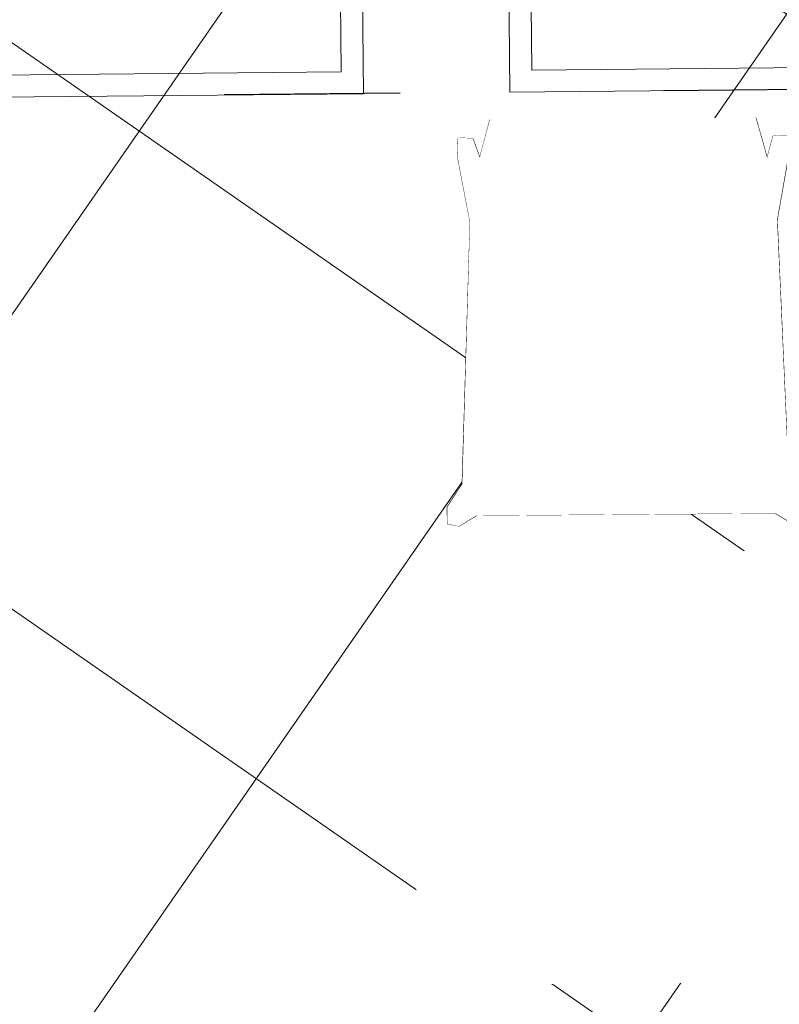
# Model space of a CAD drawing. Extents: x 8014 to 6635291, y -5609 to 5765892.
# Tile 58 of 158: x 6601166.23 to 6601167.27, y 5731806.69 to 5731808.03. Entities that reach past the tile are written whole.
import ezdxf
from ezdxf import colors
from ezdxf.entities.mleader import LeaderData, LeaderLine
from ezdxf.math import Vec2, Vec3

# ---------------------------------------------------------------- set-up
doc = ezdxf.new("R2010")
doc.units = 0
doc.header["$PDSIZE"] = 0.75
doc.linetypes.add('ACAD_ISO03W100', pattern=[30, 12, -18])
doc.linetypes.add('HIDDEN', pattern=[0.375, 0.25, -0.125])
doc.layers.get('0').update_dxf_attribs({"linetype": 'CONTINUOUS'})
doc.layers.get('Defpoints').update_dxf_attribs({"linetype": 'CONTINUOUS'})
for name, color, linetype in [('A-SZRAF- DROGI', 130, 'CONTINUOUS'), ('a_chodnik', 31, 'CONTINUOUS'), ('a_zieleń', 80, 'CONTINUOUS')]:
    doc.layers.add(name, color=color, linetype=linetype)
for name, color, linetype, lineweight in [('a_krawężnik', 7, 'CONTINUOUS', 30), ('D_WYMIARY', 7, 'CONTINUOUS', 15), ('MEBLE PKN', 7, 'CONTINUOUS', 20), ('OPIS', 7, 'CONTINUOUS', 0), ('T_str.ochr.8m', 40, 'HIDDEN', 60)]:
    doc.layers.add(name, color=color, linetype=linetype, lineweight=lineweight)
doc.layers.add('AP_HATCH_DROGI', color=7, linetype='CONTINUOUS', lineweight=15, true_color=0x949494)
doc.styles.add('Arial', font='arial.ttf')
doc.styles.add('ROMANS', font='romans.shx', dxfattribs={"width": 0.7})
doc.dimstyles.new('wymiary 1000', dxfattribs={"dimtxt": 1.2, "dimasz": 0.5, "dimexe": 0.2, "dimexo": 0, "dimgap": 0.3, "dimtad": 1, "dimzin": 1, "dimtxsty": 'ROMANS', "dimblk": 'OBLIQUE', "dimcen": 1.5, "dimazin": 0, "dimtfac": 1, "dimtix": 1, "dimtmove": 0, "dimatfit": 3, "dimfxl": 1.25, "dimarcsym": 0})

# ---------------------------------------------------------------- blocks, each defined once
blk = doc.blocks.new('_Oblique')
at = {"color": 0, "linetype": 'ByBlock', "lineweight": -2}
blk.add_line((-0.5, -0.5), (0.5, 0.5), dxfattribs=at)
blk = doc.blocks.new('*D56')
at = {"layer": 'D_WYMIARY', "color": 0, "linetype": 'Continuous', "lineweight": -2}
for p in [(6601167.953632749, 5731806.503764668), (6601161.613923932, 5731806.443001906)]:
    blk.add_line(p, (6601164.953770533, 5731806.475012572), dxfattribs=at)
at = {"layer": 'Defpoints', "color": 0}
for p in [(6601167.953632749, 5731806.503764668), (6601164.953770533, 5731806.475012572)]:
    blk.add_point(p, dxfattribs=at)
at = {"layer": 'D_WYMIARY', "color": 0, "linetype": 'Continuous', "lineweight": -2, "xscale": 0.5, "yscale": 0.5, "zscale": 0.5, "rotation": 0.5491329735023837}
blk.add_blockref('_Oblique', (6601164.953770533, 5731806.475012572), dxfattribs=at)
at = {"layer": 'D_WYMIARY', "color": 0, "lineweight": 9, "insert": (6601162.526442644, 5731807.227974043), "char_height": 0.8, "attachment_point": 5, "rotation": 0.5491329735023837, "style": 'ROMANS'}
blk.add_mtext('R3,00', dxfattribs=at)
blk = doc.blocks.new('Z$W@#18078')
at = {"linetype": 'Continuous', "lineweight": 0}
for p, q in [((121.2145860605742, 52.87430174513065), (119.9638104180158, 54.96260511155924)), ((125.3526789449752, 52.88995703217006), (122.2077639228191, 54.98516300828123)), ((121.0425902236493, 51.01502562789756), (119.6002130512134, 53.42315517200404)), ((121.0822666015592, 46.52608018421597), (121.136296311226, 52.87441639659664)), ((121.1058025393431, 46.51443393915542), (121.159820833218, 52.85811928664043)), ((121.159820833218, 52.85811928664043), (121.136296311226, 52.87441639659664)), ((121.136296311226, 52.87441639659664), (121.2145860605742, 52.87430174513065)), ((121.159820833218, 52.85811928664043), (121.2243129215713, 52.8579997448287)), ((161.4822621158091, 51.20570872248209), (121.2243129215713, 52.8579997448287)), ((161.106101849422, 51.49785543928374), (125.3526789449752, 52.88995703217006)), ((170.1353272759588, 53.13265084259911), (161.106101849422, 51.49785543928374)), ((166.0494697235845, 51.15508195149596), (172.6327333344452, 53.01920147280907)), ((172.6327333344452, 53.01920147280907), (170.1353272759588, 53.13265084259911)), ((172.6327333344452, 53.01920147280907), (172.5251946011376, 51.01923266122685)), ((161.106101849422, 51.49785543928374), (161.470810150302, 51.21395340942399)), ((161.470810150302, 51.21395340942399), (161.5876151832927, 51.31978798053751)), ((161.4822621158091, 51.20570872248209), (161.470810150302, 51.21395340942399)), ((161.470810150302, 51.21395340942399), (161.5879001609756, 51.21245047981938)), ((161.4760214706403, 50.49487381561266), (161.4822621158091, 51.20570872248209)), ((162.3239936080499, 51.20298984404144), (161.5876151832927, 51.31978798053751)), ((161.5876151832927, 51.31978798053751), (162.0854438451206, 51.20606416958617)), ((161.5885114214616, 51.01241913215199), (161.5879001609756, 51.21245047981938)), ((161.5879001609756, 51.21245047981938), (162.0854438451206, 51.20606416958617)), ((162.0854438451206, 51.20606416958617), (172.8969337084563, 48.73639835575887)), ((166.0494697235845, 51.15508195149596), (162.3239936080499, 51.20298984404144)), ((169.88490482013, 50.09402648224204), (166.0494697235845, 51.15508195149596)), ((120.9707894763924, 10.20466600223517), (121.0425902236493, 51.01502562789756)), ((161.4055930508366, 49.21337687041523), (161.4760214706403, 50.49487381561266)), ((172.5251946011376, 51.01923266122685), (169.88490482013, 50.09402648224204)), ((175.0481297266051, 48.66564407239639), (169.88490482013, 50.09402648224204)), ((161.4315401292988, 49.23483497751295), (161.4055930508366, 49.21337687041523)), ((161.4055930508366, 49.21337687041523), (161.4649634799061, 49.21094445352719)), ((161.4649634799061, 49.21094445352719), (161.4315401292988, 49.23483497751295)), ((161.4640149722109, 49.09070673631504), (161.4543578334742, 47.8665181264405)), ((161.4646242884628, 49.16794680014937), (161.4640149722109, 49.09070673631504)), ((161.4649634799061, 49.21094445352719), (161.4646242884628, 49.16794680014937)), ((161.5530142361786, 48.98924367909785), (161.4646242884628, 49.16794680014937)), ((161.4649634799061, 49.21094445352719), (161.5616785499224, 48.97936606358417)), ((161.5582651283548, 49.10243844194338), (161.4649634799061, 49.21094445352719)), ((161.6413953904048, 49.00576133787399), (161.5582651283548, 49.10243844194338)), ((165.9464308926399, 48.27251764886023), (164.259717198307, 48.51744437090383)), ((172.8969337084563, 48.73639835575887), (173.0434249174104, 48.73154292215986)), ((172.8969337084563, 48.73639835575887), (173.1448690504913, 38.83768257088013)), ((173.0434249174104, 48.73154292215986), (173.1897757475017, 48.72696869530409)), ((173.1897757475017, 48.72696869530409), (173.3055599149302, 44.99681445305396)), ((173.1897757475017, 48.72696869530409), (173.2804557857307, 45.3544857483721)), ((173.1897757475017, 48.72696869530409), (175.0481297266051, 48.66564407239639)), ((175.0510516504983, 48.66483573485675), (174.9876896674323, 46.66212298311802)), ((175.0510516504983, 48.66483573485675), (175.0481297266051, 48.66564407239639)), ((161.4543578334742, 47.8665181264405), (161.4431330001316, 46.44360047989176)), ((161.4543578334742, 47.8665181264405), (161.6048331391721, 42.93879252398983)), ((169.5873004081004, 47.49918948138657), (165.9464308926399, 48.27251764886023)), ((121.0424678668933, 40.16480341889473), (121.0822666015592, 46.52608018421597)), ((121.0660151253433, 40.15776928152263), (121.1058025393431, 46.51443393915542)), ((161.4431330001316, 46.44360047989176), (161.4033455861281, 40.08693582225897)), ((174.9876896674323, 46.66212298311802), (174.5343390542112, 42.34596168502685)), ((174.538432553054, 44.67952566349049), (174.9876896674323, 46.66212298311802)), ((174.9876896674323, 46.66212298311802), (174.9310564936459, 14.36804881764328)), ((173.3055599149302, 44.99681445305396), (173.2804557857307, 45.3544857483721)), ((173.3055599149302, 44.99681445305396), (173.2928194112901, 44.894681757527)), ((173.2979334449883, 44.70449379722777), (173.3055599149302, 44.99681445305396)), ((173.3055599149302, 44.99681445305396), (173.3432518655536, 43.01909714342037)), ((173.4175940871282, 39.73320146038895), (174.538432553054, 44.67952566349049)), ((174.5343390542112, 42.34596168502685), (174.538432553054, 44.67952566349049)), ((173.3434943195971, 43.00806724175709), (173.3432518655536, 43.01909714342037)), ((161.6048331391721, 42.93879252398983), (161.7245738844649, 34.68835718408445)), ((173.3439675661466, 42.98653795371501), (173.3434833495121, 43.00450169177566)), ((173.3439675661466, 42.98653795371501), (173.3438783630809, 42.98384280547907)), ((173.3442942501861, 42.97441844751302), (173.3438783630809, 42.98384280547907)), ((173.3446882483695, 42.95375213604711), (173.3442942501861, 42.97441844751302)), ((173.4245283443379, 38.76591482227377), (173.3446882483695, 42.95375213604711)), ((174.5343390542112, 42.34596168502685), (173.4930003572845, 32.43181212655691)), ((173.4088365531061, 40.5791166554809), (173.4175940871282, 39.73320146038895)), ((121.0169126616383, 33.79570084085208), (121.0424678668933, 40.16480341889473)), ((121.0404713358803, 33.79331756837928), (121.0660151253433, 40.15776928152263)), ((161.4033455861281, 40.08693582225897), (161.3778017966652, 33.72248410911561)), ((173.4177293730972, 39.71149253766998), (173.4175940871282, 39.73320146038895)), ((173.4232682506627, 39.18376305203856), (173.4177293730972, 39.71149253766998)), ((173.4232682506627, 39.18376305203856), (173.461613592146, 36.82419243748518)), ((173.4310583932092, 38.42439861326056), (173.4232682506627, 39.18376305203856)), ((173.1448690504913, 38.83768257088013), (173.1660459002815, 34.64376541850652)), ((173.4245283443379, 38.76591482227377), (173.4310583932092, 38.42439861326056)), ((173.4312288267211, 38.41292793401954), (173.461613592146, 36.82419243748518)), ((173.4466548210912, 36.91928551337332), (173.4312288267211, 38.41292793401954)), ((173.1660459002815, 34.64376541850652), (173.4380338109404, 36.65023956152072)), ((173.4370462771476, 36.64295445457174), (173.481537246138, 30.55239527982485)), ((173.4380338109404, 36.65023956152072), (173.4486264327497, 36.7283820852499)), ((173.4380338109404, 36.65023956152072), (173.4689912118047, 34.32127352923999)), ((173.4466548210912, 36.91928551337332), (173.4486264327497, 36.7283820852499)), ((173.461613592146, 36.82419243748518), (173.4466548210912, 36.91928551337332)), ((173.4486264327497, 36.7283820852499), (173.461613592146, 36.82419243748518)), ((173.4486264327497, 36.7283820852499), (173.4665720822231, 34.99077573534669)), ((173.461613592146, 36.82419243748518), (173.4665720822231, 34.99077573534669)), ((173.4665720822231, 34.99077573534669), (173.4863597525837, 32.95441157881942)), ((173.4665720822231, 34.99077573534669), (173.4813257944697, 30.51772704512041)), ((121.0057687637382, 27.42396614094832), (121.0169126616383, 33.79570084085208)), ((121.0293389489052, 27.42627249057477), (121.0404713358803, 33.79331756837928)), ((161.3778017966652, 33.72248410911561), (161.3666693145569, 27.35540027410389)), ((161.7245738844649, 34.68835718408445), (161.7100565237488, 26.43697239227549)), ((173.1660459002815, 34.64376541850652), (173.1948237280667, 28.93584769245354)), ((173.1660459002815, 34.64376541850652), (173.4651582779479, 29.00081897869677)), ((173.4693648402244, 34.21024421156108), (173.4689912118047, 34.32127352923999)), ((173.4816253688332, 30.56684330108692), (173.4693648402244, 34.21024421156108)), ((173.4930003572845, 32.43181212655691), (173.4816253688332, 30.56684330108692)), ((173.4916095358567, 32.56648082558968), (173.4863597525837, 32.95441157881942)), ((173.4916095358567, 32.56648082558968), (173.4930003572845, 32.43181212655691)), ((173.4651582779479, 29.00081897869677), (173.4794846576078, 30.21633759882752)), ((173.4794846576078, 30.21633759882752), (173.4713451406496, 28.88409985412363)), ((173.4794846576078, 30.21633759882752), (173.4819150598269, 30.39737633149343)), ((173.4794846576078, 30.21633759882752), (173.4834509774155, 28.74987173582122)), ((173.4797215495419, 30.40855011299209), (173.4797917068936, 30.4654753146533)), ((173.4819150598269, 30.39737633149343), (173.4797215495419, 30.40855011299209)), ((173.4817961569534, 30.51248731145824), (173.4797917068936, 30.4654753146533)), ((173.4816253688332, 30.56684330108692), (173.4813257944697, 30.51772704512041)), ((173.4813257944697, 30.51772704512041), (173.4817961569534, 30.51248731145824)), ((174.4938050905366, 19.23893240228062), (173.4817961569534, 30.51248731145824)), ((173.4834509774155, 28.74987173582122), (173.4819150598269, 30.39737633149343)), ((173.1948237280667, 28.93584769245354), (173.0468078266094, 19.03500259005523)), ((173.4588123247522, 26.83286714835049), (173.4713451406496, 28.88409985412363)), ((173.4837193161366, 28.65065896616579), (173.4588123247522, 26.83286714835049)), ((173.4651582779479, 29.00081897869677), (173.4713451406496, 28.88409985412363)), ((173.4837193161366, 28.65065896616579), (173.4700015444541, 28.66420050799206)), ((173.4713451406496, 28.88409985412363), (173.4837193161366, 28.65065896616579)), ((173.4834509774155, 28.74987173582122), (173.4837193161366, 28.65065896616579)), ((121.0088939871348, 21.05483192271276), (121.0057687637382, 27.42396614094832)), ((121.0324754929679, 21.0617503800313), (121.0293389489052, 27.42627249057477)), ((161.3666693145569, 27.35540027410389), (161.3698059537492, 20.99091692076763)), ((161.7100565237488, 26.43697239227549), (161.5612869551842, 18.18704109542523)), ((173.4568045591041, 26.50424444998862), (173.3939769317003, 22.10213507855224)), ((173.4568045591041, 26.50424444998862), (173.443232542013, 24.28283350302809)), ((173.4587638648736, 26.82963881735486), (173.4568045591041, 26.50424444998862)), ((173.4587638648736, 26.82963881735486), (173.4588123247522, 26.83286714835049)), ((173.443232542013, 24.28283350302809), (173.3939769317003, 22.10213507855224)), ((174.490411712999, 17.30448368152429), (173.443232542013, 24.28283350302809)), ((173.3929767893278, 22.02915547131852), (173.3759212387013, 21.30274529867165)), ((173.3929767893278, 22.02915547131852), (173.3826128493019, 21.27290686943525)), ((173.3929767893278, 22.02915547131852), (173.3935584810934, 22.08360897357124)), ((173.3935584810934, 22.08360897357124), (173.3939769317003, 22.10213507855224)), ((121.026300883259, 14.69341171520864), (121.0088939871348, 21.05483192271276)), ((121.0498939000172, 14.70501979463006), (121.0324754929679, 21.0617503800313)), ((161.3698059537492, 20.99091692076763), (161.3872242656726, 14.63414757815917)), ((173.3717279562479, 20.47861736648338), (173.3166449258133, 18.67138713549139)), ((173.3550878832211, 20.36860128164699), (173.3166449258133, 18.67138713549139)), ((173.3550878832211, 20.36860128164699), (173.3558144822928, 20.37340520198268)), ((173.3717279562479, 20.47861736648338), (173.3557273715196, 20.40752665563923)), ((173.3558144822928, 20.37340520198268), (173.3717279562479, 20.47861736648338)), ((173.3567451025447, 20.42685988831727), (173.3581605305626, 20.47531292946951)), ((173.3581605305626, 20.47531292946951), (173.358225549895, 20.47812784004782)), ((173.3642012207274, 20.68573179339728), (173.358225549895, 20.47812784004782)), ((173.3759212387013, 21.30274529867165), (173.3628448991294, 20.72305391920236)), ((173.3628448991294, 20.72305391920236), (173.3642012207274, 20.68573179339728)), ((173.3642012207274, 20.68573179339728), (173.3717279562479, 20.47861736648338)), ((173.3826128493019, 21.27290686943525), (173.3717279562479, 20.47861736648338)), ((173.3759212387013, 21.30274529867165), (173.3826128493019, 21.27290686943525)), ((173.3826128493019, 21.27290686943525), (174.4887207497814, 16.34052326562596)), ((173.0468078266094, 19.03500259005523), (172.8329262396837, 12.30110972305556)), ((174.490411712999, 17.30448368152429), (174.4938050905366, 19.23893240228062)), ((174.9310564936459, 14.36804881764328), (174.4938050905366, 19.23893240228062)), ((161.5612869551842, 18.18704109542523), (161.3932722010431, 13.25331389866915)), ((173.3125721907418, 18.49441631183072), (173.1314130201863, 12.49566433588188)), ((173.3125721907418, 18.49441631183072), (173.2593687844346, 16.1358118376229)), ((173.3125721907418, 18.49441631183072), (173.3142828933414, 18.57025489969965)), ((173.3142828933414, 18.57025489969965), (173.3163746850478, 18.63983851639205)), ((173.3163746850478, 18.63983851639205), (173.3166449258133, 18.67138713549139)), ((173.2593687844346, 16.1358118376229), (173.1314130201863, 12.49566433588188)), ((174.4860860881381, 14.83859258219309), (173.2593687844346, 16.1358118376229)), ((174.4860860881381, 14.83859258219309), (174.4887207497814, 16.34052326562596)), ((174.4887207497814, 16.34052326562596), (174.9310564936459, 14.36804881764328)), ((174.9310564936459, 14.36804881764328), (174.490411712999, 17.30448368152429)), ((174.9310564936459, 14.36804881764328), (174.4860860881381, 14.83859258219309)), ((121.0580023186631, 8.344947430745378), (121.026300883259, 14.69341171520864)), ((121.0816067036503, 8.361186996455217), (121.0498939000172, 14.70501979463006)), ((161.3872242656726, 14.63414757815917), (161.3932722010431, 13.25331389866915)), ((169.5114237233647, 13.54656145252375), (165.8841405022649, 12.78941761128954)), ((174.9310564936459, 14.36804881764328), (174.9873769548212, 12.36511981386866)), ((161.3932722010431, 13.25331389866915), (161.3988739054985, 11.97436138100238)), ((161.3988739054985, 11.97436138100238), (161.4867562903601, 12.13819134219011)), ((161.5739463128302, 12.10037576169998), (161.492503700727, 11.99140534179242)), ((172.8329262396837, 12.30110972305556), (161.5168061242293, 10.2270796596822)), ((164.2397669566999, 12.57857472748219), (165.8841405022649, 12.78941761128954)), ((169.4985665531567, 10.86743764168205), (174.9873769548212, 12.36511981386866)), ((172.9794400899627, 12.30547850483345), (172.8329262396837, 12.30110972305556)), ((173.1254265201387, 12.30925128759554), (172.9794400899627, 12.30547850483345)), ((174.9873769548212, 12.36511981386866), (173.1254265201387, 12.30925128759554)), ((173.1254265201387, 12.30925128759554), (173.1272796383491, 12.35158447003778)), ((173.1282062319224, 12.38913921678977), (173.1272796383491, 12.35158447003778)), ((173.1282062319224, 12.38913921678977), (173.1305082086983, 12.44407991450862)), ((173.1314130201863, 12.49566433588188), (173.1305082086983, 12.44407991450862)), ((161.3673521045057, 11.86556379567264), (161.3399633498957, 11.86454057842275)), ((161.4058054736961, 10.58279150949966), (161.3399633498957, 11.86454057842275)), ((161.3993451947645, 11.86675902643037), (161.3673521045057, 11.86556379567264)), ((161.3679839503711, 11.84450885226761), (161.3993451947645, 11.86675902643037)), ((161.3988739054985, 11.97436138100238), (161.3993451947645, 11.86675902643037)), ((161.492503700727, 11.99140534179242), (161.3993451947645, 11.86675902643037)), ((165.9769034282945, 9.906513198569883), (169.4985665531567, 10.86743764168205)), ((169.4985665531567, 10.86743764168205), (172.4532393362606, 10.01960145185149)), ((119.5200137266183, 7.801641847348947), (120.9707894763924, 10.20466600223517)), ((161.4097967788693, 9.871950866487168), (121.1460987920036, 8.36106745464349)), ((125.2744273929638, 8.314618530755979), (161.0323605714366, 9.58111128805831)), ((161.0323605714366, 9.58111128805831), (170.0559632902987, 7.914619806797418)), ((161.3981493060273, 9.863704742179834), (165.9769034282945, 9.906513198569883)), ((161.3981493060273, 9.863704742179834), (161.4097967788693, 9.871950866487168)), ((161.4097138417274, 9.886721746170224), (161.4058054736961, 10.58279150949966)), ((161.5632124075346, 10.19223138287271), (161.4097138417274, 9.886721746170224)), ((161.4097967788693, 9.871950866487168), (161.4097138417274, 9.886721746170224)), ((161.5632124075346, 10.19223138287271), (165.9769034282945, 9.906513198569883)), ((172.5537496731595, 8.019277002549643), (165.9769034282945, 9.906513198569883)), ((172.4532393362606, 10.01960145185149), (172.5537496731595, 8.019277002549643))]:
    blk.add_line(p, q, dxfattribs=at)
blk.add_lwpolyline([(119.6002130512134, 53.42315517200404), (119.9638104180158, 54.96260511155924), (122.2077639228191, 54.98516300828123)])
for points in [[(56.986033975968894, 59.70880202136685), (115.84579791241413, 59.70880202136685), (115.84579791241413, 1.0106904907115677), (56.986033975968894, 1.0106904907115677)], [(1.390389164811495, 51.523620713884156), (1.282850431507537, 53.52358952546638), (3.780256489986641, 53.63703889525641), (12.809481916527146, 52.002243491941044), (48.56290482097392, 53.394345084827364), (51.70781984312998, 55.48955106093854), (53.95177334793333, 55.46699316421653), (54.315370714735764, 53.92754322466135), (52.87299354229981, 51.51941368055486), (52.94479428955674, 10.709054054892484), (54.39557003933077, 8.306029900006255), (54.315370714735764, 6.3048445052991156), (52.31714158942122, 6.388578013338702), (48.64115637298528, 8.819006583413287), (12.883223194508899, 10.085499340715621), (3.8596204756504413, 8.419007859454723), (1.3618340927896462, 8.523665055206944), (1.4623444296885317, 10.52398950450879), (4.4170172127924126, 11.371825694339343), (-1.0717931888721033, 12.869507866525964), (-1.132545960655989, 49.17003212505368), (4.030678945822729, 50.598414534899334)]]:
    blk.add_wipeout(points)
blk.add_wipeout([(172.5251946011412, 51.01923266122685), (172.63273333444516, 53.01920147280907), (170.13532727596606, 53.132650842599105), (161.10610184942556, 51.49785543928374), (125.35267894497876, 52.88995703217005), (122.2077639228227, 54.985163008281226), (119.96381041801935, 54.96260511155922), (119.60021305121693, 53.42315517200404), (121.04259022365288, 51.01502562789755), (120.97078947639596, 10.204666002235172), (119.52001372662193, 7.801641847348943), (119.60021305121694, 5.800456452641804), (121.59844217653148, 5.88418996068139), (125.27442739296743, 8.314618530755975), (161.0323605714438, 9.581111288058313), (170.05596329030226, 7.914619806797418), (172.55374967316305, 8.01927700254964), (172.45323933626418, 10.019601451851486), (169.4985665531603, 10.867437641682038), (174.9873769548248, 12.36511981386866), (175.0481297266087, 48.665644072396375), (169.88490482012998, 50.09402648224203)])
blk = doc.blocks.new('*U97')
for points in [[(209.9999999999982, -105), (209.9999999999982, 0), (259.9999999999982, 0), (259.9999999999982, -105)], [(212.9999999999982, -102), (212.9999999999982, -3), (256.9999999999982, -3), (256.9999999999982, -102)], [(209.9999999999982, -230), (209.9999999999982, -125), (259.9999999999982, -125), (259.9999999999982, -230)], [(212.9999999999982, -227), (212.9999999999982, -128), (256.9999999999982, -128), (256.9999999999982, -227)]]:
    blk.add_lwpolyline(points, close=True)
at = {"xscale": -1, "rotation": 180}
blk.add_blockref('Z$W@#18078', (31.22502285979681, -10.42433399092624), dxfattribs=at)
blk.add_blockref('Z$W@#18078', (31.22502285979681, -59.12244552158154), dxfattribs=at)
at = {"layer": 'Defpoints', "linetype": 'ACAD_ISO03W100', "ltscale": 2}
blk.add_lwpolyline([(-209.9999999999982, 0), (209.9999999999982, 0), (209.9999999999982, -250), (-209.9999999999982, -250)], close=True, dxfattribs=at)
blk = doc.blocks.new('_None')

msp = doc.modelspace()

# ---------------------------------------------------------------- hatches: boundary and pattern name
at = {"layer": 'A-SZRAF- DROGI', "linetype": 'ByBlock', "lineweight": 0}
h = msp.add_hatch(dxfattribs=at)
h.set_pattern_fill('ANSI37', color=253, scale=3, style=0)
h.set_pattern_definition([(45, (3365827.470421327, 2822255.75228963), (-0.2651650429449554, 0.2651650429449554), []), (135, (3365827.470421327, 2822255.75228963), (-0.2651650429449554, -0.2651650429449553), [])])
h.paths.add_polyline_path([(6601164.801, 5731825.446), (6601168.790559, 5731826.947746), (6601168.820585, 5731824.474329), (6601166.454, 5731823.503)])
edge = h.paths.add_edge_path()
edge.add_line((6601172.476, 5731825.895), (6601172.4105, 5731828.025676))
edge.add_line((6601172.4105, 5731828.025676), (6601173.992, 5731828.189))
edge.add_arc((6601186.03492027, 5732243.680015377), 415.665509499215, 268.3397586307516, 269.9116548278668)
edge.add_line((6601185.394, 5731828.015), (6601205.043, 5731828.193))
edge.add_line((6601205.043, 5731828.193), (6601225.2324, 5731828.343))
edge.add_line((6601225.2324, 5731828.343), (6601245.168, 5731828.586))
edge.add_line((6601245.168, 5731828.586), (6601245.54301782, 5731828.590239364))
edge.add_line((6601245.54301782, 5731828.590239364), (6601246.883624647, 5731826.593755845))
edge.add_line((6601246.883624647, 5731826.593755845), (6601221.789705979, 5731826.309230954))
edge.add_line((6601221.789705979, 5731826.309230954), (6601205.136, 5731826.031))
edge.add_line((6601205.136, 5731826.031), (6601185.273, 5731825.848))
edge.add_line((6601185.273, 5731825.848), (6601173.834, 5731826.053))
edge.add_line((6601173.834, 5731826.053), (6601172.476, 5731825.895))
edge = h.paths.add_edge_path()
edge.add_line((6601111.994, 5731733.86), (6601109.203, 5731750.836))
edge.add_line((6601109.203, 5731750.836), (6601106.88, 5731760.994))
edge.add_line((6601106.88, 5731760.994), (6601102.557, 5731779.174))
edge.add_line((6601102.557, 5731779.174), (6601096.809, 5731802.335))
edge.add_line((6601096.809, 5731802.335), (6601093.3935, 5731815.0755))
edge.add_arc((6601112.890643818, 5731821.406846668), 20.49937969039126, 186.6456011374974, 197.9902726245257, ccw=False)
edge.add_arc((6601104.100382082, 5731821.197027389), 11.77172068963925, 157.093056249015, 190.5856574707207, ccw=False)
edge.add_line((6601093.257, 5731825.779000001), (6601095.519, 5731824.743))
edge.add_line((6601095.519, 5731824.743), (6601101.325, 5731802.801))
edge.add_line((6601101.325, 5731802.801), (6601106.886, 5731780.522))
edge.add_line((6601106.886, 5731780.522), (6601111.376, 5731762.136))
edge.add_line((6601111.376, 5731762.136), (6601116.585, 5731733.745))
edge.add_line((6601116.585, 5731733.745), (6601117.929, 5731724.497))
edge.add_line((6601117.929, 5731724.497), (6601120.174581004, 5731712.998631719))
edge.add_line((6601120.174581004, 5731712.998631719), (6601122.073782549, 5731714.127215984))
edge.add_line((6601122.073782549, 5731714.127215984), (6601119.954, 5731724.963))
edge.add_line((6601119.954, 5731724.963), (6601118.634, 5731734.045))
edge.add_line((6601118.634, 5731734.045), (6601113.329, 5731762.836))
edge.add_line((6601113.329, 5731762.836), (6601108.915, 5731781.012))
edge.add_line((6601108.915, 5731781.012), (6601103.286, 5731803.464))
edge.add_line((6601103.286, 5731803.464), (6601098.333, 5731822.44))
edge.add_line((6601098.333, 5731822.44), (6601100.26, 5731826.8))
edge.add_line((6601100.26, 5731826.8), (6601104.18, 5731826.61))
edge.add_line((6601104.18, 5731826.61), (6601124.59, 5731825.705))
edge.add_arc((6601125.610328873, 5731847.683485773), 22.00215689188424, 254.8648362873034, 267.34201003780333, ccw=False)
edge.add_line((6601119.865631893, 5731826.444527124), (6601114.201632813, 5731827.976553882))
edge.add_arc((6601110.333611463, 5731814.50400797), 14.01681427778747, 73.98101766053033, 84.72925958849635)
edge.add_line((6601111.621225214, 5731828.46155551), (6601104.31, 5731828.801))
edge.add_line((6601104.31, 5731828.801), (6601098.736000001, 5731829.044))
edge.add_arc((6601099.467862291, 5731836.320540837), 7.313252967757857, 237.4214308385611, 264.25660123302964, ccw=False)
edge.add_line((6601095.530000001, 5731830.158), (6601092.874, 5731826.011))
edge.add_arc((6601101.918260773, 5731821.943692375), 9.916735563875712, 155.7860047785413, 175.0173574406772)
edge.add_arc((6601112.859662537, 5731821.4016454), 20.86790340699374, 176.1439813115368, 198.0522861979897)
edge.add_line((6601093.019, 5731814.935), (6601096.416, 5731802.213))
edge.add_line((6601096.416, 5731802.213), (6601102.139, 5731779.125))
edge.add_line((6601102.139, 5731779.125), (6601106.492, 5731760.912))
edge.add_line((6601106.492, 5731760.912), (6601108.825, 5731750.719))
edge.add_line((6601108.825, 5731750.719), (6601111.607, 5731733.785))
edge.add_line((6601111.607, 5731733.785), (6601115.11, 5731713.014))
edge.add_line((6601115.11, 5731713.014), (6601115.782940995, 5731710.388937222))
edge.add_line((6601115.782940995, 5731710.388937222), (6601116.122591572, 5731710.590771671))
edge.add_line((6601116.122591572, 5731710.590771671), (6601115.488, 5731713.094))
edge.add_line((6601115.488, 5731713.094), (6601113.741, 5731723.477))
edge.add_line((6601113.741, 5731723.477), (6601111.994, 5731733.86))
at = {"layer": 'a_chodnik', "lineweight": 13, "transparency": 33554687}
h = msp.add_hatch(dxfattribs=at)
h.set_pattern_fill('ANSI37-METRIC', color=256, scale=0.1999999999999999, angle=280.2340517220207, style=0)
h.set_pattern_definition([(325.2406736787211, (6604551.58258656, 5730645.887596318), (0.3620328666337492, 0.5216868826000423), []), (55.24067367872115, (6604551.58258656, 5730645.887596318), (-0.5216868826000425, 0.362032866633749), [])])
h.paths.add_polyline_path([(6601184.718209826, 5731806.288503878), (6601184.811686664, 5731796.468651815, -0.414209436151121), (6601183.821264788, 5731795.459178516), (6601180.533091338, 5731795.427831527), (6601179.940215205, 5731796.425472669), (6601183.811721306, 5731796.462338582), (6601183.712477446, 5731806.884519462)])
h.paths.add_polyline_path([(6601177.447741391, 5731795.398418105), (6601169.101942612, 5731795.318855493, -0.4088541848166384), (6601165.033847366, 5731799.300274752), (6601164.951244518, 5731807.974885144, -0.336575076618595), (6601167.945302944, 5731809.825565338), (6601183.682951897, 5731809.976971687, -0.3189819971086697), (6601184.633546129, 5731809.315496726), (6601183.694444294, 5731808.778286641), (6601183.692566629, 5731808.975471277), (6601167.943280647, 5731808.825500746), (6601168.062435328, 5731796.312368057), (6601178.023179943, 5731796.407217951)])
at = {"layer": 'a_zieleń', "transparency": 33554687}
h = msp.add_hatch(dxfattribs=at)
h.set_pattern_fill('ANSI31', color=256, scale=2, angle=0.5415578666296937)
h.set_pattern_definition([(45.5415578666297, (6600987.53512271, 5732094.771343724), (-0.1784396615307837, 0.1750979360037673), [])])
edge = h.paths.add_edge_path()
edge.add_line((6601184.522925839, 5731785.715408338), (6601184.766921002, 5731785.473322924))
edge.add_line((6601184.766921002, 5731785.473322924), (6601208.79, 5731802.27))
edge.add_line((6601208.79, 5731802.27), (6601211.05, 5731814.48))
edge.add_line((6601211.05, 5731814.48), (6601142.150843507, 5731813.822858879))
edge.add_arc((6601143.69840858, 5731819.101553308), 5.500870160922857, 253.6603434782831, 270.5475106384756)
edge.add_line((6601143.750973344, 5731813.6009343), (6601191.033618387, 5731814.053326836))
edge.add_arc((6601191.121506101, 5731812.113382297), 1.941934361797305, 359.83740764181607, 92.59396805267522, ccw=False)
edge.add_line((6601193.063432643, 5731812.107871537), (6601193.07399525, 5731811.003901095))
edge.add_line((6601193.07399525, 5731811.003901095), (6601197.383252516, 5731811.044963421))
edge.add_line((6601197.383252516, 5731811.044963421), (6601197.425292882, 5731806.620725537))
edge.add_line((6601197.425292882, 5731806.620725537), (6601199.73158594, 5731806.642472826))
edge.add_line((6601199.73158594, 5731806.642472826), (6601199.802988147, 5731799.171269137))
edge.add_line((6601199.802988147, 5731799.171269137), (6601197.516155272, 5731797.164784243))
edge.add_line((6601197.516155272, 5731797.164784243), (6601194.215775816, 5731797.133052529))
edge.add_line((6601194.215775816, 5731797.133052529), (6601194.250820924, 5731793.47024802))
edge.add_arc((6601191.537576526, 5731793.658273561), 2.719751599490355, 281.08944697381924, 356.0357887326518, ccw=False)
edge.add_line((6601192.060696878, 5731790.989304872), (6601185.152182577, 5731786.155675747))
edge.add_arc((71774552.68679601, -87417922.68084788), 113685689.9179969, 124.9790439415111, 124.9790443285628)
h.paths.add_polyline_path([(6601204.905956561, 5731809.178180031), (6601202.576515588, 5731808.578882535), (6601203.741236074, 5731808.878531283)], flags=16)
h = msp.add_hatch(dxfattribs=at)
h.set_pattern_fill('ANSI31', color=256, scale=2, angle=0.5415578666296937)
h.set_pattern_definition([(45.54817982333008, (6607983.673137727, 5729436.441197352), (-0.1784598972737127, 0.175077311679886), [])])
edge = h.paths.add_edge_path()
edge.add_line((6601132.28887818, 5731807.911557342), (6601127.080955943, 5731807.902463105))
edge.add_line((6601127.080955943, 5731807.902463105), (6601127.042433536, 5731806.545763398))
edge.add_line((6601127.042433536, 5731806.545763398), (6601125.024000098, 5731806.574521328))
edge.add_line((6601125.024000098, 5731806.574521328), (6601123.865375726, 5731808.178802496))
edge.add_line((6601123.865375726, 5731808.178802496), (6601123.892619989, 5731810.090996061))
edge.add_line((6601123.892619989, 5731810.090996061), (6601127.092295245, 5731810.045408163))
edge.add_line((6601127.092295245, 5731810.045408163), (6601127.07886047, 5731809.102461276))
edge.add_line((6601127.07886047, 5731809.102461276), (6601132.973334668, 5731809.112754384))
edge.add_arc((6601141.258670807, 5731812.627467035), 8.999999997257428, 180.5464351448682, 202.9870849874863, ccw=False)
edge.add_line((6601132.259080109, 5731812.541634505), (6601132.247761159, 5731813.728432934))
edge.add_line((6601132.247761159, 5731813.728432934), (6601119.83, 5731813.61))
edge.add_line((6601119.83, 5731813.61), (6601154.4, 5731764.22))
edge.add_line((6601154.4, 5731764.22), (6601170.421137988, 5731775.462184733))
edge.add_line((6601170.421137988, 5731775.462184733), (6601167.795630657, 5731776.94312949))
edge.add_line((6601167.795630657, 5731776.94312949), (6601164.951398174, 5731771.897198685))
edge.add_line((6601164.951398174, 5731771.897198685), (6601163.57632974, 5731771.285145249))
edge.add_line((6601163.57632974, 5731771.285145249), (6601148.409338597, 5731779.830782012))
edge.add_line((6601148.409338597, 5731779.830782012), (6601150.867544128, 5731784.186563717))
edge.add_arc((6601153.830783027, 5731789.327859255), 5.934113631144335, 214.9282003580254, 240.0425568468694, ccw=False)
edge.add_line((6601148.96558026, 5731785.930285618), (6601146.46801821, 5731789.497160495))
edge.add_line((6601146.46801821, 5731789.497160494), (6601142.298628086, 5731786.729162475))
edge.add_line((6601142.298628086, 5731786.729162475), (6601135.134562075, 5731796.97315696))
edge.add_line((6601135.134562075, 5731796.97315696), (6601132.678694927, 5731795.250945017))
edge.add_line((6601132.678694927, 5731795.250945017), (6601128.604672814, 5731801.064981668))
edge.add_line((6601128.604672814, 5731801.064981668), (6601130.241763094, 5731802.2116806))
edge.add_line((6601130.241763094, 5731802.2116806), (6601128.230332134, 5731805.075452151))
edge.add_line((6601128.230332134, 5731805.075452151), (6601132.288878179, 5731807.911557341))
h.paths.add_polyline_path([(6601124.087608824, 5731807.273295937), (6601122.407785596, 5731810.036661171), (6601124.012220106, 5731807.36403475), (6601124.444687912, 5731807.376661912)])
at = {"layer": 'AP_HATCH_DROGI', "transparency": 33554687}
h = msp.add_hatch(dxfattribs=at)
h.set_pattern_fill('ANSI37', color=8, scale=0.4, style=0)
h.set_pattern_definition([(45, (-235.1363771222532, -0.007408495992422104), (-0.8980256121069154, 0.8980256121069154), []), (135, (-235.1363771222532, -0.007408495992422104), (-0.8980256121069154, -0.8980256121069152), [])])
h.paths.add_polyline_path([(6601193.249542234, 5731793.599106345), (6601193.023173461, 5731793.157140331), (6601192.537164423, 5731792.545996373), (6601191.365211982, 5731791.715704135), (6601183.212684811, 5731786.011685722), (6601182.497746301, 5731785.59703122), (6601181.617589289, 5731785.472365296), (6601180.787473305, 5731785.553877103), (6601179.223053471, 5731786.31994221), (6601177.752199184, 5731787.151714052), (6601177.339079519, 5731787.292707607), (6601176.353805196, 5731787.380852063), (6601169.258341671, 5731787.337031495), (6601168.753547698, 5731787.164823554), (6601168.391850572, 5731786.815376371), (6601168.269527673, 5731786.161551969), (6601168.290580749, 5731783.987948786), (6601168.488974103, 5731783.423273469), (6601168.945697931, 5731783.165323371), (6601175.69063093, 5731779.256652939), (6601170.30296666, 5731775.521471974), (6601167.794910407, 5731776.936167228), (6601167.128955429, 5731777.163692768), (6601166.526245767, 5731776.961653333), (6601165.767206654, 5731775.783688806), (6601163.33174438, 5731771.472463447), (6601149.285564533, 5731779.333072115), (6601151.242391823, 5731782.823348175, 0.4126509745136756), (6601150.866490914, 5731784.182768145, -0.1085287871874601), (6601148.96558026, 5731785.930285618), (6601146.409825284, 5731789.580268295, 0.3525795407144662), (6601145.069900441, 5731789.886280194), (6601141.732827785, 5731787.547236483), (6601129.630619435, 5731804.831204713), (6601132.978262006, 5731807.182528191, 0.4134176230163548), (6601133.224768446, 5731808.57313886, -0.1152150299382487), (6601132.259080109, 5731812.541634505), (6601132.249191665, 5731813.578443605), (6601191.12157696, 5731814.047908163), (6601191.993802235, 5731813.804172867), (6601192.465289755, 5731813.507952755), (6601192.845826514, 5731812.99932286), (6601193.051446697, 5731812.404393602), (6601193.047141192, 5731810.787722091), (6601189.71617973, 5731810.759041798), (6601189.71617973, 5731810.476779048), (6601189.478657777, 5731810.589941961), (6601189.137921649, 5731810.649778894), (6601188.638827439, 5731810.516336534), (6601188.455564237, 5731810.361099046), (6601188.183916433, 5731809.949719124), (6601188.300918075, 5731797.719288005), (6601188.593649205, 5731797.284428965), (6601189.24852946, 5731797.040421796), (6601189.730764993, 5731797.164266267), (6601189.9472133, 5731797.324671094), (6601190.197602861, 5731797.731115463, -0.05991203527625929), (6601190.100695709, 5731797.525527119), (6601190.166834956, 5731797.525527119), (6601193.211719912, 5731797.5521764), (6601193.249542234, 5731793.599106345)], is_closed=False)
h.paths.add_polyline_path([(6601150.891862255, 5731811.46124344), (6601160.891791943, 5731811.516907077), (6601161.10822189, 5731789.159091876), (6601151.108690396, 5731789.062293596)], flags=16)
h.paths.add_polyline_path([(6601183.692642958, 5731809.969609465), (6601184.392950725, 5731809.683450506), (6601184.692597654, 5731808.979128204), (6601184.811738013, 5731796.463292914), (6601184.682850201, 5731795.960525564), (6601184.52561327, 5731795.751385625), (6601184.137843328, 5731795.50636878), (6601183.821335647, 5731795.45177002), (6601168.207583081, 5731795.409667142), (6601167.268951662, 5731795.745236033), (6601166.254055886, 5731796.470527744), (6601165.426889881, 5731797.629044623), (6601165.163207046, 5731798.3539978), (6601165.033918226, 5731799.292866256), (6601165.009865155, 5731801.818820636), (6601164.931315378, 5731807.967476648), (6601165.324893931, 5731808.648588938), (6601165.820058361, 5731809.170203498), (6601166.435272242, 5731809.557882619), (6601167.143473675, 5731809.853225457)], flags=16)

# ---------------------------------------------------------------- linework, layer by layer
at = {"layer": 'a_krawężnik'}
msp.add_arc((6601167.667191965, 5731806.928240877), 2.91064163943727, 84.51703990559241, 158.9248412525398, dxfattribs=at)

# ---------------------------------------------------------------- dimensions: what is measured, and where the dimension line sits
at = {"layer": 'D_WYMIARY', "linetype": 'Continuous', "lineweight": 9}
dim = msp.add_radius_dim(center=(6601167.953632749, 5731806.503764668, 10.08), mpoint=(6601164.953770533, 5731806.475012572, 10.08), dimstyle='wymiary 1000', override={"dimscale": 1, "dimtxt": 0.8, "dimzin": 0, "dimtxsty": 'ROMANS'}, dxfattribs=at)
dim.commit()
dim.dimension.update_dxf_attribs({"geometry": '*D56', "text_midpoint": (6601162.526442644, 5731807.227974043)})

# ---------------------------------------------------------------- next in the draw order: block references
at = {"layer": 'MEBLE PKN', "xscale": -0.009999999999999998, "yscale": 0.01, "zscale": 0.01, "rotation": 270.5455751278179}
msp.add_blockref('*U97', (6601167.968504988, 5731805.844345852), dxfattribs=at)

# ---------------------------------------------------------------- next in the draw order: linework, layer by layer
at = {"layer": 'a_krawężnik'}
msp.add_arc((6601167.667191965, 5731806.928240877), 2.91064163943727, 84.51703990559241, 158.9248412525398, dxfattribs=at)
at = {"layer": 'T_str.ochr.8m', "color": 202, "ltscale": 2, "elevation": 1.422323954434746e-09}
msp.add_lwpolyline([(6601175.396192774, 5731816.72219358, -0.3015367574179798), (6601203.187177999, 5731798.325885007, -0.2178183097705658), (6601203.187178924, 5731773.094509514, -0.301537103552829), (6601175.396200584, 5731754.698210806), (6601169.235031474, 5731754.698423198, -0.301372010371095), (6601141.463049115, 5731773.094506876, -0.2177548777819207), (6601141.463048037, 5731798.325839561, -0.3016428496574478), (6601169.254027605, 5731816.722193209), (6601175.396192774, 5731816.72219358)], format="xyb", dxfattribs=at)
at = {"layer": 'T_str.ochr.8m', "color": 202, "ltscale": 2}
msp.add_arc((6601157.260715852, 5731807.695597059, 1.031868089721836e-08), 30, 270.5435333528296, 0.5435337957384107, dxfattribs=at)

# ---------------------------------------------------------------- next in the draw order: leaders
at = {"layer": 'OPIS', "linetype": 'Continuous'}
ml = msp.add_multileader_mtext('Standard', dxfattribs=at)
ml.set_content('ODBOJNIK  GUMOWY ', style='Arial')
ml.set_leader_properties()
ml.set_arrow_properties(name='NONE')
ml.build(insert=Vec2(0, 0))
ml.multileader.update_dxf_attribs({"text_left_attachment_type": 6, "text_right_attachment_type": 6, "dogleg_length": 1, "arrow_head_size": 1.25})
ctx = ml.context
ctx.base_point, ctx.char_height, ctx.arrow_head_size, ctx.landing_gap_size, ctx.plane_origin, ctx.plane_x_axis, ctx.plane_y_axis = Vec3(6601172.594837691, 5731818.676835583, 10.3), 0.75, 1.25, 0.5, Vec3(6601188.476825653, 5731838.955404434, 10.3), Vec3(0.9999491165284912, 0.0100878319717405), Vec3(-0.0100878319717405, 0.9999491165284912)
ctx.left_attachment, ctx.right_attachment = 6, 6
notes = []
notes.append((ctx, [(0, (1, 1, 0), (6601171.594888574, 5731818.666747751, 10.3), (0.9999491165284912, 0.0100878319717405), 1, [(0, [(6601164.711055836, 5731806.710065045, 10.3)], 0, [])])]))
ctx.mtext.insert, ctx.mtext.text_direction, ctx.mtext.rotation, ctx.mtext.flow_direction = Vec3(6601173.08557218, 5731819.597794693, 10.3), Vec3(0.9999491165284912, 0.0100878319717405), 0.0100880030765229, 5
for ctx, leaders in notes:
    for number, flags, end, landing, length, lines in leaders:
        leader = LeaderData()
        leader.index, (leader.has_last_leader_line, leader.has_dogleg_vector, leader.attachment_direction) = number, flags
        leader.last_leader_point, leader.dogleg_vector, leader.dogleg_length = Vec3(end), Vec3(landing), length
        for number, points, colour, breaks in lines:
            line = LeaderLine()
            line.index, line.vertices, line.color, line.breaks = number, Vec3.list(points), colors.encode_raw_color(colour), breaks
            leader.lines.append(line)
        ctx.leaders.append(leader)

doc.saveas('drawing.dxf')
